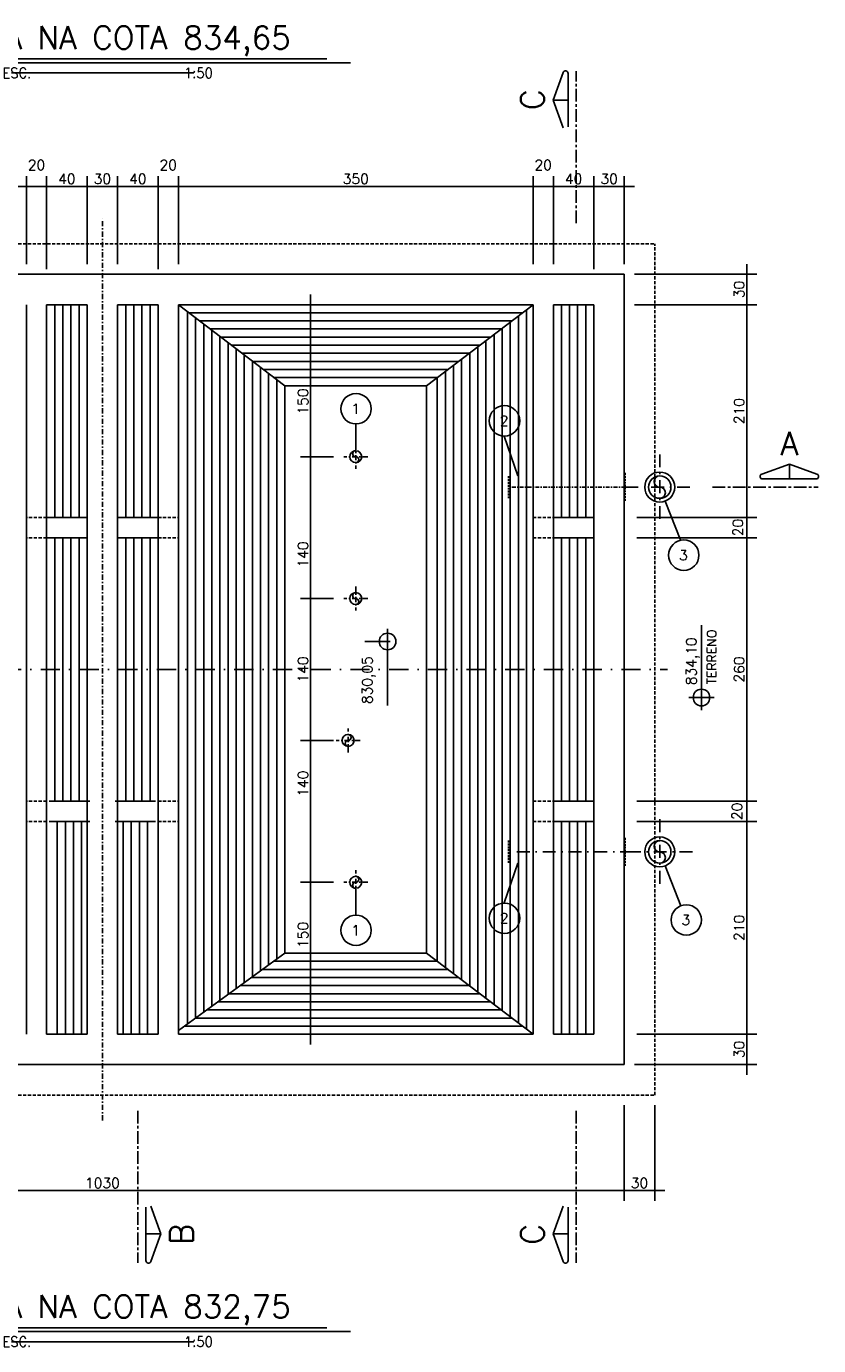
# Model space of a CAD drawing. Extents: x 6956 to 14771, y 4333 to 7111.
# Tile 2 of 8: x 7806 to 8587, y 4333 to 5635. Entities that reach past the tile are written whole.
import ezdxf
from ezdxf.enums import TextEntityAlignment as Align

# ---------------------------------------------------------------- set-up
doc = ezdxf.new("R2010")
doc.units = 0
doc.header["$LTSCALE"] = 0.1
doc.header["$MEASUREMENT"] = 0
for name, pattern in [('CENTERX2', [4, 2.5, -0.5, 0.5, -0.5]), ('DASHDOT', [25.4, 12.7, -6.35, 0, -6.35]), ('HIDDEN', [9.525, 6.35, -3.175])]:
    doc.linetypes.add(name, pattern=pattern)
doc.layers.get('0').update_dxf_attribs({"linetype": 'CONTINUOUS'})
doc.layers.get('DEFPOINTS').update_dxf_attribs({"color": 200, "linetype": 'CONTINUOUS'})
for name, color, linetype in [('BAR-EIXOS', 7, 'DASHDOT'), ('BAR-PECAS', 2, 'CONTINUOUS'), ('DIM', 7, 'CONTINUOUS'), ('EIXO', 7, 'DASHDOT'), ('ELEVAÇÃO', 2, 'CONTINUOUS'), ('ENCHIMENTO', 7, 'CONTINUOUS'), ('ESTRUTURA', 5, 'CONTINUOUS'), ('LIMHATRA', 2, 'HIDDEN'), ('LMEDIA', 4, 'CONTINUOUS'), ('RELAÇÀO', 2, 'CONTINUOUS'), ('TEXTO', 2, 'CONTINUOUS')]:
    doc.layers.add(name, color=color, linetype=linetype)
doc.styles.add('ROMAND', font='ROMANS.SHX', dxfattribs={"oblique": 15, "height": 800})
doc.styles.add('ROMANS', font='ROMANS.shx')
doc.dimstyles.new('DIM50', dxfattribs={"dimscale": 0, "dimtxt": 10, "dimasz": 20, "dimexe": 10, "dimexo": 10, "dimgap": 2.5, "dimtad": 1, "dimdec": 0, "dimtxsty": 'ROMANS', "dimblk": 'ARCHTICK', "dimblk1": 'DOTSMALL', "dimblk2": 'DOTSMALL', "dimsah": 1, "dimcen": 2.5, "dimdle": 10, "dimclrd": 7, "dimclre": 7, "dimclrt": 2, "dimazin": 3, "dimtfac": 1, "dimtdec": 0, "dimtmove": 0, "dimatfit": 3})

# ---------------------------------------------------------------- blocks, each defined once
blk = doc.blocks.new('*D55')
at = {"color": 7, "linetype": 'BYBLOCK'}
for p, q in [((11560.8, 8899.6), (11560.8, 8729.6)), ((11595.3, 8889.6), (11550.8, 8889.6)), ((11583.5, 8739.6), (11550.8, 8739.6))]:
    blk.add_line(p, q, dxfattribs=at)
at = {"layer": 'DEFPOINTS', "color": 0, "linetype": 'BYBLOCK'}
for p in [(11605.3, 8889.6), (11560.8, 8739.6), (11593.5, 8739.6)]:
    blk.add_point(p, dxfattribs=at)
at = {"color": 2, "linetype": 'BYBLOCK', "insert": (11553.3, 8794), "char_height": 10, "attachment_point": 5, "rotation": 90, "style": 'ROMANS'}
blk.add_mtext('150', dxfattribs=at)
blk = doc.blocks.new('_ARCHTICK')
blk = doc.blocks.new('_DOTSMALL')
blk = doc.blocks.new('*D56')
at = {"color": 7, "linetype": 'BYBLOCK'}
for p, q in [((11560.8, 8749.6), (11560.8, 8589.6)), ((11583.5, 8599.6), (11550.8, 8599.6))]:
    blk.add_line(p, q, dxfattribs=at)
at = {"layer": 'DEFPOINTS', "color": 0, "linetype": 'BYBLOCK'}
for p in [(11593.5, 8739.6), (11560.8, 8599.6), (11593.5, 8599.6)]:
    blk.add_point(p, dxfattribs=at)
at = {"color": 2, "linetype": 'BYBLOCK', "insert": (11553.3, 8643.1), "char_height": 10, "attachment_point": 5, "rotation": 90, "style": 'ROMANS'}
blk.add_mtext('140', dxfattribs=at)
blk = doc.blocks.new('*D57')
at = {"color": 7, "linetype": 'BYBLOCK'}
for p, q in [((11560.8, 8609.6), (11560.8, 8449.6)), ((11583.5, 8459.6), (11550.8, 8459.6))]:
    blk.add_line(p, q, dxfattribs=at)
at = {"layer": 'DEFPOINTS', "color": 0, "linetype": 'BYBLOCK'}
for p in [(11593.5, 8599.6), (11560.8, 8459.6), (11593.5, 8459.6)]:
    blk.add_point(p, dxfattribs=at)
at = {"color": 2, "linetype": 'BYBLOCK', "insert": (11553.3, 8529.6), "char_height": 10, "attachment_point": 5, "rotation": 90, "style": 'ROMANS'}
blk.add_mtext('140', dxfattribs=at)
blk = doc.blocks.new('*D58')
at = {"color": 7, "linetype": 'BYBLOCK'}
for p, q in [((11560.8, 8469.6), (11560.8, 8309.6)), ((11583.5, 8319.6), (11550.8, 8319.6))]:
    blk.add_line(p, q, dxfattribs=at)
at = {"layer": 'DEFPOINTS', "color": 0, "linetype": 'BYBLOCK'}
for p in [(11593.5, 8459.6), (11560.8, 8319.6), (11593.5, 8319.6)]:
    blk.add_point(p, dxfattribs=at)
at = {"color": 2, "linetype": 'BYBLOCK', "insert": (11553.3, 8416.9), "char_height": 10, "attachment_point": 5, "rotation": 90, "style": 'ROMANS'}
blk.add_mtext('140', dxfattribs=at)
blk = doc.blocks.new('*D59')
at = {"color": 7, "linetype": 'BYBLOCK'}
for p, q in [((11560.8, 8329.6), (11560.8, 8159.6)), ((11595.3, 8169.6), (11550.8, 8169.6))]:
    blk.add_line(p, q, dxfattribs=at)
at = {"layer": 'DEFPOINTS', "color": 0, "linetype": 'BYBLOCK'}
for p in [(11593.5, 8319.6), (11560.8, 8169.6), (11605.3, 8169.6)]:
    blk.add_point(p, dxfattribs=at)
at = {"color": 2, "linetype": 'BYBLOCK', "insert": (11553.3, 8267.6), "char_height": 10, "attachment_point": 5, "rotation": 90, "style": 'ROMANS'}
blk.add_mtext('150', dxfattribs=at)
blk = doc.blocks.new('*D60')
at = {"color": 7, "linetype": 'BYBLOCK'}
for p, q in [((8516.3, 4600.6), (8516.3, 4650.6)), ((8408, 4640.6), (8526.3, 4640.6)), ((8405.5, 4610.6), (8526.3, 4610.6))]:
    blk.add_line(p, q, dxfattribs=at)
at = {"layer": 'DEFPOINTS', "color": 0, "linetype": 'BYBLOCK'}
for p in [(8398, 4640.6), (8516.3, 4640.6), (8395.5, 4610.6)]:
    blk.add_point(p, dxfattribs=at)
at = {"color": 2, "linetype": 'BYBLOCK', "insert": (8508.8, 4625.6), "char_height": 10, "attachment_point": 5, "rotation": 90, "style": 'ROMANS'}
blk.add_mtext('30', dxfattribs=at)
blk = doc.blocks.new('*D61')
at = {"color": 7, "linetype": 'BYBLOCK'}
for p, q in [((8516.3, 4630.6), (8516.3, 4860.6)), ((8408, 4850.6), (8526.3, 4850.6))]:
    blk.add_line(p, q, dxfattribs=at)
at = {"layer": 'DEFPOINTS', "color": 0, "linetype": 'BYBLOCK'}
for p in [(8398, 4850.6), (8516.3, 4850.6), (8363, 4640.6)]:
    blk.add_point(p, dxfattribs=at)
at = {"color": 2, "linetype": 'BYBLOCK', "insert": (8508.8, 4745.6), "char_height": 10, "attachment_point": 5, "rotation": 90, "style": 'ROMANS'}
blk.add_mtext('210', dxfattribs=at)
blk = doc.blocks.new('*D62')
at = {"color": 7, "linetype": 'BYBLOCK'}
for p, q in [((8408, 4870.6), (8526.3, 4870.6)), ((8516.3, 4840.6), (8516.3, 4880.6))]:
    blk.add_line(p, q, dxfattribs=at)
at = {"layer": 'DEFPOINTS', "color": 0, "linetype": 'BYBLOCK'}
for p in [(8398, 4870.6), (8516.3, 4870.6), (8398, 4850.6)]:
    blk.add_point(p, dxfattribs=at)
at = {"color": 2, "linetype": 'BYBLOCK', "insert": (8506.7, 4860.6), "char_height": 10, "attachment_point": 5, "rotation": 90, "style": 'ROMANS'}
blk.add_mtext('20', dxfattribs=at)
blk = doc.blocks.new('*D63')
at = {"color": 7, "linetype": 'BYBLOCK'}
for p, q in [((8408, 5130.6), (8526.3, 5130.6)), ((8516.3, 4860.6), (8516.3, 5140.6))]:
    blk.add_line(p, q, dxfattribs=at)
at = {"layer": 'DEFPOINTS', "color": 0, "linetype": 'BYBLOCK'}
for p in [(8398, 5130.6), (8516.3, 5130.6), (8363, 4870.6)]:
    blk.add_point(p, dxfattribs=at)
at = {"color": 2, "linetype": 'BYBLOCK', "insert": (8508.8, 5000.6), "char_height": 10, "attachment_point": 5, "rotation": 90, "style": 'ROMANS'}
blk.add_mtext('260', dxfattribs=at)
blk = doc.blocks.new('*D64')
at = {"color": 7, "linetype": 'BYBLOCK'}
for p, q in [((8516.3, 5120.6), (8516.3, 5160.6)), ((8408, 5150.6), (8526.3, 5150.6))]:
    blk.add_line(p, q, dxfattribs=at)
at = {"layer": 'DEFPOINTS', "color": 0, "linetype": 'BYBLOCK'}
for p in [(8398, 5150.6), (8516.3, 5150.6), (8388, 5130.6)]:
    blk.add_point(p, dxfattribs=at)
at = {"color": 2, "linetype": 'BYBLOCK', "insert": (8507.6, 5140.6), "char_height": 10, "attachment_point": 5, "rotation": 90, "style": 'ROMANS'}
blk.add_mtext('20', dxfattribs=at)
blk = doc.blocks.new('*D65')
at = {"color": 7, "linetype": 'BYBLOCK'}
for p, q in [((8516.3, 5140.6), (8516.3, 5370.6)), ((8405.5, 5360.6), (8526.3, 5360.6))]:
    blk.add_line(p, q, dxfattribs=at)
at = {"layer": 'DEFPOINTS', "color": 0, "linetype": 'BYBLOCK'}
for p in [(8395.5, 5360.6), (8516.3, 5360.6), (8363, 5150.6)]:
    blk.add_point(p, dxfattribs=at)
at = {"color": 2, "linetype": 'BYBLOCK', "insert": (8508.8, 5255.6), "char_height": 10, "attachment_point": 5, "rotation": 90, "style": 'ROMANS'}
blk.add_mtext('210', dxfattribs=at)
blk = doc.blocks.new('*D66')
at = {"color": 7, "linetype": 'BYBLOCK'}
for p, q in [((8405.5, 5390.6), (8526.3, 5390.6)), ((8516.3, 5350.6), (8516.3, 5400.6))]:
    blk.add_line(p, q, dxfattribs=at)
at = {"layer": 'DEFPOINTS', "color": 0, "linetype": 'BYBLOCK'}
for p in [(8395.5, 5390.6), (8516.3, 5390.6), (8363, 5360.6)]:
    blk.add_point(p, dxfattribs=at)
at = {"color": 2, "linetype": 'BYBLOCK', "insert": (8508.8, 5375.6), "char_height": 10, "attachment_point": 5, "rotation": 90, "style": 'ROMANS'}
blk.add_mtext('30', dxfattribs=at)
blk = doc.blocks.new('*D67')
at = {"color": 7, "linetype": 'BYBLOCK'}
for p, q in [((7895.5, 5400.6), (7895.5, 5487.3)), ((7855.5, 5477.3), (7905.5, 5477.3))]:
    blk.add_line(p, q, dxfattribs=at)
at = {"layer": 'DEFPOINTS', "color": 0, "linetype": 'BYBLOCK'}
for p in [(7895.5, 5477.3), (7865.5, 5390.6), (7895.5, 5390.6)]:
    blk.add_point(p, dxfattribs=at)
at = {"color": 2, "linetype": 'BYBLOCK', "insert": (7880.5, 5484.8), "char_height": 10, "attachment_point": 5, "style": 'ROMANS'}
blk.add_mtext('30', dxfattribs=at)
blk = doc.blocks.new('*D68')
at = {"color": 7, "linetype": 'BYBLOCK'}
for p, q in [((16150.5, 5395.6), (16150.5, 5487.3)), ((16100.5, 5477.3), (16160.5, 5477.3))]:
    blk.add_line(p, q, dxfattribs=at)
at = {"layer": 'DEFPOINTS', "color": 0, "linetype": 'BYBLOCK'}
for p in [(16150.5, 5477.3), (16110.5, 5385.6), (16150.5, 5385.6)]:
    blk.add_point(p, dxfattribs=at)
at = {"color": 2, "linetype": 'BYBLOCK', "insert": (16130.5, 5484.8), "char_height": 10, "attachment_point": 5, "style": 'ROMANS'}
blk.add_mtext('40', dxfattribs=at)
blk = doc.blocks.new('*D69')
at = {"color": 7, "linetype": 'BYBLOCK'}
for p, q in [((7955.5, 5400.6), (7955.5, 5487.3)), ((7925.5, 5477.3), (7955.5, 5477.3))]:
    blk.add_line(p, q, dxfattribs=at)
at = {"layer": 'DEFPOINTS', "color": 0, "linetype": 'BYBLOCK'}
for p in [(7955.5, 5477.3), (7935.5, 5390.6), (7955.5, 5390.6)]:
    blk.add_point(p, dxfattribs=at)
at = {"color": 2, "linetype": 'BYBLOCK', "insert": (7945.5, 5498.5), "char_height": 10, "attachment_point": 5, "style": 'ROMANS'}
blk.add_mtext('20', dxfattribs=at)
blk = doc.blocks.new('*D70')
at = {"color": 7, "linetype": 'BYBLOCK'}
for p, q in [((8325.5, 5400.6), (8325.5, 5487.3)), ((8295.5, 5477.3), (8325.5, 5477.3))]:
    blk.add_line(p, q, dxfattribs=at)
at = {"layer": 'DEFPOINTS', "color": 0, "linetype": 'BYBLOCK'}
for p in [(8325.5, 5477.3), (8305.5, 5390.6), (8325.5, 5390.6)]:
    blk.add_point(p, dxfattribs=at)
at = {"color": 2, "linetype": 'BYBLOCK', "insert": (8315.5, 5498.5), "char_height": 10, "attachment_point": 5, "style": 'ROMANS'}
blk.add_mtext('20', dxfattribs=at)
blk = doc.blocks.new('*D71')
at = {"color": 7, "linetype": 'BYBLOCK'}
for p, q in [((16570.5, 5395.6), (16570.5, 5487.3)), ((16520.5, 5477.3), (16580.5, 5477.3))]:
    blk.add_line(p, q, dxfattribs=at)
at = {"layer": 'DEFPOINTS', "color": 0, "linetype": 'BYBLOCK'}
for p in [(16570.5, 5477.3), (16530.5, 5385.6), (16570.5, 5385.6)]:
    blk.add_point(p, dxfattribs=at)
at = {"color": 2, "linetype": 'BYBLOCK', "insert": (16550.5, 5484.8), "char_height": 10, "attachment_point": 5, "style": 'ROMANS'}
blk.add_mtext('40', dxfattribs=at)
blk = doc.blocks.new('*D72')
at = {"color": 7, "linetype": 'BYBLOCK'}
for p, q in [((8395.5, 5400.6), (8395.5, 5487.3)), ((8355.5, 5477.3), (8405.5, 5477.3))]:
    blk.add_line(p, q, dxfattribs=at)
at = {"layer": 'DEFPOINTS', "color": 0, "linetype": 'BYBLOCK'}
for p in [(8395.5, 5477.3), (8395.5, 5390.6), (8365.5, 5385.6)]:
    blk.add_point(p, dxfattribs=at)
at = {"color": 2, "linetype": 'BYBLOCK', "insert": (8380.5, 5484.8), "char_height": 10, "attachment_point": 5, "style": 'ROMANS'}
blk.add_mtext('30', dxfattribs=at)
blk = doc.blocks.new('*D77')
at = {"color": 7, "linetype": 'BYBLOCK'}
for p, q in [((8425.5, 4570.6), (8425.5, 4476.3)), ((8385.5, 4486.3), (8435.5, 4486.3))]:
    blk.add_line(p, q, dxfattribs=at)
at = {"layer": 'DEFPOINTS', "color": 0, "linetype": 'BYBLOCK'}
for p in [(8395.5, 4610.6), (8425.5, 4580.6), (8425.5, 4486.3)]:
    blk.add_point(p, dxfattribs=at)
at = {"color": 2, "linetype": 'BYBLOCK', "insert": (8410.5, 4493.8), "char_height": 10, "attachment_point": 5, "style": 'ROMANS'}
blk.add_mtext('30', dxfattribs=at)
blk = doc.blocks.new('*D118')
at = {"color": 7, "linetype": 'BYBLOCK'}
for p, q in [((7955.5, 5400.6), (7955.5, 5487.3)), ((8305.5, 5400.6), (8305.5, 5487.3)), ((8315.5, 5477.3), (7945.5, 5477.3))]:
    blk.add_line(p, q, dxfattribs=at)
at = {"layer": 'DEFPOINTS', "color": 0, "linetype": 'BYBLOCK'}
for p in [(7955.5, 5477.3), (7955.5, 5390.6), (8305.5, 5390.6)]:
    blk.add_point(p, dxfattribs=at)
at = {"color": 2, "linetype": 'BYBLOCK', "insert": (8130.5, 5484.8), "char_height": 10, "attachment_point": 5, "style": 'ROMANS'}
blk.add_mtext('350', dxfattribs=at)
blk = doc.blocks.new('*D124')
at = {"color": 7, "linetype": 'BYBLOCK'}
for p, q in [((7865.5, 5400.6), (7865.5, 5487.3)), ((7905.5, 5477.3), (7855.5, 5477.3))]:
    blk.add_line(p, q, dxfattribs=at)
at = {"layer": 'DEFPOINTS', "color": 0, "linetype": 'BYBLOCK'}
for p in [(7865.5, 5477.3), (7865.5, 5390.6), (7895.5, 5390.6)]:
    blk.add_point(p, dxfattribs=at)
at = {"color": 2, "linetype": 'BYBLOCK', "insert": (7880.5, 5484.8), "char_height": 10, "attachment_point": 5, "style": 'ROMANS'}
blk.add_mtext('30', dxfattribs=at)
blk = doc.blocks.new('*D125')
at = {"color": 7, "linetype": 'BYBLOCK'}
for p, q in [((7825.5, 5395.6), (7825.5, 5487.3)), ((7875.5, 5477.3), (7815.5, 5477.3))]:
    blk.add_line(p, q, dxfattribs=at)
at = {"layer": 'DEFPOINTS', "color": 0, "linetype": 'BYBLOCK'}
for p in [(7825.5, 5477.3), (7825.5, 5385.6), (7865.5, 5385.6)]:
    blk.add_point(p, dxfattribs=at)
at = {"color": 2, "linetype": 'BYBLOCK', "insert": (7845.5, 5484.8), "char_height": 10, "attachment_point": 5, "style": 'ROMANS'}
blk.add_mtext('40', dxfattribs=at)
blk = doc.blocks.new('*D126')
at = {"color": 7, "linetype": 'BYBLOCK'}
for p, q in [((7805.5, 5400.6), (7805.5, 5487.3)), ((7835.5, 5477.3), (7805.5, 5477.3))]:
    blk.add_line(p, q, dxfattribs=at)
at = {"layer": 'DEFPOINTS', "color": 0, "linetype": 'BYBLOCK'}
for p in [(7805.5, 5477.3), (7805.5, 5390.6), (7825.5, 5390.6)]:
    blk.add_point(p, dxfattribs=at)
at = {"color": 2, "linetype": 'BYBLOCK', "insert": (7815.5, 5498.5), "char_height": 10, "attachment_point": 5, "style": 'ROMANS'}
blk.add_mtext('20', dxfattribs=at)
blk = doc.blocks.new('*D130')
at = {"color": 7, "linetype": 'BYBLOCK'}
for p, q in [((7455.5, 5400.6), (7455.5, 5487.3)), ((7805.5, 5400.6), (7805.5, 5487.3)), ((7445.5, 5477.3), (7815.5, 5477.3))]:
    blk.add_line(p, q, dxfattribs=at)
at = {"layer": 'DEFPOINTS', "color": 0, "linetype": 'BYBLOCK'}
for p in [(7805.5, 5477.3), (7455.5, 5390.6), (7805.5, 5390.6)]:
    blk.add_point(p, dxfattribs=at)
at = {"color": 2, "linetype": 'BYBLOCK', "insert": (7630.5, 5484.8), "char_height": 10, "attachment_point": 5, "style": 'ROMANS'}
blk.add_mtext('350', dxfattribs=at)
blk = doc.blocks.new('*D131')
at = {"color": 7, "linetype": 'BYBLOCK'}
for p, q in [((8395.5, 4570.6), (8395.5, 4476.3)), ((7355.5, 4486.3), (8405.5, 4486.3))]:
    blk.add_line(p, q, dxfattribs=at)
at = {"layer": 'DEFPOINTS', "color": 0, "linetype": 'BYBLOCK'}
for p in [(7365.5, 4580.6), (8395.5, 4580.6), (8395.5, 4486.3)]:
    blk.add_point(p, dxfattribs=at)
at = {"color": 2, "linetype": 'BYBLOCK', "insert": (7880.5, 4493.8), "char_height": 10, "attachment_point": 5, "style": 'ROMANS'}
blk.add_mtext('1030', dxfattribs=at)

msp = doc.modelspace()

# ---------------------------------------------------------------- linework, layer by layer
at = {"layer": 'BAR-EIXOS', "ltscale": 4}
for p, q in [((8130.5, 5222.4), (8130.5, 5198.7)), ((8142.3, 5210.6), (8118.7, 5210.6)), ((8130.5, 5082.4), (8130.5, 5058.7)), ((8142.3, 5070.6), (8118.7, 5070.6)), ((8123, 4918.7), (8123, 4942.4)), ((8134.8, 4930.6), (8111.2, 4930.6)), ((8130.5, 4778.7), (8130.5, 4802.4)), ((8142.3, 4790.6), (8118.7, 4790.6))]:
    msp.add_line(p, q, dxfattribs=at)
at = {"layer": 'BAR-EIXOS', "ltscale": 10}
for p, q in [((8430.5, 5212.9), (8430.5, 5148.3)), ((8460.3, 5180.6), (8395.7, 5180.6)), ((8430.5, 4852.9), (8430.5, 4788.3)), ((8404.2, 4820.6), (8281.2, 4820.6)), ((8462.8, 4820.6), (8398.2, 4820.6))]:
    msp.add_line(p, q, dxfattribs=at)
at = {"layer": 'BAR-EIXOS', "ltscale": 3}
msp.add_line((8404.2, 5180.6), (8281.2, 5180.6), dxfattribs=at)
at = {"layer": 'BAR-PECAS', "linetype": 'HIDDEN', "ltscale": 3}
for p, q in [((8395.4, 5195.4), (8395.4, 5165.8)), ((8281.2, 5169.5), (8281.2, 5191.7)), ((8396.3, 5194.5), (8396.3, 5166.7)), ((8281.2, 4831.7), (8281.2, 4809.5)), ((8395.4, 4805.8), (8395.4, 4835.4)), ((8396.3, 4806.7), (8396.3, 4834.5))]:
    msp.add_line(p, q, dxfattribs=at)
at = {"layer": 'BAR-PECAS'}
for centre, radius in [((8130.5, 5210.6), 5.9), ((8430.5, 5180.6), 14.8), ((8430.5, 5180.6), 11.1), ((8130.5, 5070.6), 5.9), ((8123, 4930.6), 5.9), ((8430.5, 4820.6), 14.8), ((8430.5, 4820.6), 11.1), ((8130.5, 4790.6), 5.9)]:
    msp.add_circle(centre, radius, dxfattribs=at)
for centre, radius, start, end in [((8130.5, 5213.5), 2.95, 90, 270), ((8130.5, 5207.6), 2.95, 270, 90), ((8430.5, 5186.1), 5.55, 90, 270), ((8430.5, 5175), 5.55, 270, 90), ((8130.5, 5073.5), 2.95, 90, 270), ((8130.5, 5067.6), 2.95, 270, 90), ((8123, 4933.5), 2.95, 270, 90), ((8123, 4927.6), 2.95, 90, 270), ((8430.5, 4826.1), 5.55, 90, 270), ((8430.5, 4815), 5.55, 270, 90), ((8130.5, 4793.5), 2.95, 270, 90), ((8130.5, 4787.6), 2.95, 90, 270)]:
    msp.add_arc(centre, radius, start, end, dxfattribs=at)
at = {"layer": 'EIXO', "color": 5, "linetype": 'CENTERX2', "ltscale": 50}
for p, q in [((8348, 5441), (8348, 5591)), ((8482.7, 5180.6), (8586.9, 5180.6)), ((7915.5, 4565.1), (7915.5, 4415.1)), ((8348, 4565.1), (8348, 4415.1))]:
    msp.add_line(p, q, dxfattribs=at)
at = {"layer": 'EIXO', "ltscale": 4}
msp.add_line((7880.5, 4555.6), (7880.5, 5445.6), dxfattribs=at)
msp.add_line((7880.5, 4555.6), (7880.5, 5445.6), dxfattribs=at)
at = {"layer": 'EIXO', "ltscale": 15}
msp.add_line((7323, 5000.6), (8438, 5000.6), dxfattribs=at)
at = {"layer": 'ELEVAÇÃO', "color": 3, "linetype": 'CONTINUOUS'}
for p, q in [((8161.9, 5040.7), (8161.9, 4965.1)), ((8471.7, 4960.4), (8471.7, 5044.4)), ((8164.4, 5028.2), (8139.4, 5028.2)), ((8484.2, 4972.9), (8459.2, 4972.9))]:
    msp.add_line(p, q, dxfattribs=at)
for centre in [(8161.9, 5028.2), (8471.7, 4972.9)]:
    msp.add_circle(centre, 8.2, dxfattribs=at)
at = {"layer": 'ENCHIMENTO'}
for p, q in [((7833.5, 5360.6), (7833.5, 5150.6)), ((7841.5, 5360.6), (7841.5, 5150.6)), ((7849.5, 5360.6), (7849.5, 5150.6)), ((7857.5, 5360.6), (7857.5, 5150.6)), ((7903.5, 5360.6), (7903.5, 5150.6)), ((7911.5, 5360.6), (7911.5, 5150.6)), ((7919.5, 5360.6), (7919.5, 5150.6)), ((7927.5, 5360.6), (7927.5, 5150.6)), ((7964.5, 5353.7), (7964.5, 4650.8)), ((7966, 5352.6), (8295, 5352.6)), ((8299, 5355.6), (8299, 4645.5)), ((8333.5, 5360.6), (8333.5, 5150.6)), ((8341.5, 5360.6), (8341.5, 5150.6)), ((8349.5, 5360.6), (8349.5, 5150.6)), ((8357.5, 5360.6), (8357.5, 5150.6)), ((7972.5, 5347.6), (7972.5, 4656.6)), ((7976.5, 5344.6), (8284.5, 5344.6)), ((7980.5, 5341.5), (7980.5, 4662.4)), ((8283, 5343.4), (8283, 4657.7)), ((8291, 5349.5), (8291, 4651.6)), ((7987, 5336.6), (8274, 5336.6)), ((7988.5, 5335.4), (7988.5, 4668.2)), ((7996.5, 5329.3), (7996.5, 4674)), ((7997.5, 5328.6), (8263.5, 5328.6)), ((8259, 5325.2), (8259, 4676)), ((8267, 5331.2), (8267, 4669.9)), ((8275, 5337.3), (8275, 4663.8)), ((8004.5, 5323.2), (8004.5, 4679.9)), ((8008, 5320.6), (8253, 5320.6)), ((8012.5, 5317.2), (8012.5, 4685.7)), ((8018.5, 5312.6), (8242.5, 5312.6)), ((8243, 5313), (8243, 4688.2)), ((8251, 5319.1), (8251, 4682.1)), ((8020.5, 5311.1), (8020.5, 4691.5)), ((8028.5, 5305), (8028.5, 4697.3)), ((8029, 5304.6), (8232, 5304.6)), ((8036.5, 5298.9), (8036.5, 4703.1)), ((8227, 5300.8), (8227, 4700.4)), ((8235, 5306.9), (8235, 4694.3)), ((8039.5, 5296.6), (8221.5, 5296.6)), ((8044.5, 5292.2), (8044.5, 4708.9)), ((8050, 5288.6), (8211, 5288.6)), ((8052.5, 5286.4), (8052.5, 4714.8)), ((8211, 5288.6), (8211, 4712.6)), ((8219, 5294.7), (8219, 4706.5)), ((7833.5, 5130.6), (7833.5, 4870.6)), ((7841.5, 5130.6), (7841.5, 4870.6)), ((7849.5, 5130.6), (7849.5, 4870.6)), ((7857.5, 5130.6), (7857.5, 4870.6)), ((7903.5, 5130.6), (7903.5, 4870.6)), ((7911.5, 5130.6), (7911.5, 4870.6)), ((7919.5, 5130.6), (7919.5, 4870.6)), ((7927.5, 5130.6), (7927.5, 4870.6)), ((8333.5, 5130.6), (8333.5, 4870.6)), ((8341.5, 5130.6), (8341.5, 4870.6)), ((8349.5, 5130.6), (8349.5, 4870.6)), ((8357.5, 5130.6), (8357.5, 4870.6)), ((7836, 4850.6), (7836, 4640.6)), ((7844, 4850.6), (7844, 4640.6)), ((7852, 4850.6), (7852, 4640.6)), ((7860, 4850.6), (7860, 4640.6)), ((7901, 4850.6), (7901, 4640.6)), ((7909, 4850.6), (7909, 4640.6)), ((7917, 4850.6), (7917, 4640.6)), ((7925, 4850.6), (7925, 4640.6)), ((8333.5, 4850.6), (8333.5, 4640.6)), ((8341.5, 4850.6), (8341.5, 4640.6)), ((8349.5, 4850.6), (8349.5, 4640.6)), ((8357.5, 4850.6), (8357.5, 4640.6)), ((8038.5, 4704.6), (8221.5, 4704.6)), ((8049.5, 4712.6), (8211, 4712.6)), ((8016.5, 4688.6), (8242.5, 4688.6)), ((8027.5, 4696.6), (8232, 4696.6)), ((8005.5, 4680.6), (8253, 4680.6)), ((7983.5, 4664.6), (8274, 4664.6)), ((7994.5, 4672.6), (8263.5, 4672.6)), ((7961.5, 4648.6), (8295, 4648.6)), ((7972.5, 4656.6), (8284.5, 4656.6))]:
    msp.add_line(p, q, dxfattribs=at)
at = {"layer": 'ENCHIMENTO', "color": 3}
for p, q in [((8060.5, 5280.6), (7955.5, 5360.6)), ((8200.5, 5280.6), (8305.5, 5360.6)), ((8060.5, 5280.6), (8200.5, 5280.6)), ((8060.5, 5280.6), (8060.5, 4720.6)), ((8200.5, 5280.6), (8200.5, 4720.6)), ((8060.5, 4720.6), (7955.5, 4644.2)), ((8060.5, 4720.6), (8200.5, 4720.6)), ((8060.5, 4720.6), (8200.5, 4720.6)), ((8200.5, 4720.6), (8305.5, 4640.6))]:
    msp.add_line(p, q, dxfattribs=at)
at = {"layer": 'ESTRUTURA'}
for p, q in [((7365.5, 5390.6), (8395.5, 5390.6)), ((8395.5, 4610.6), (8395.5, 5390.6)), ((7805.5, 4640.6), (7805.5, 5360.6)), ((7865.5, 5360.6), (7825.5, 5360.6)), ((7825.5, 4640.6), (7825.5, 5360.6)), ((7865.5, 4640.6), (7865.5, 5360.6)), ((7895.5, 5360.6), (7935.5, 5360.6)), ((7895.5, 4640.6), (7895.5, 5360.6)), ((7935.5, 4640.6), (7935.5, 5360.6)), ((7955.5, 4640.6), (7955.5, 5360.6)), ((7955.5, 5360.6), (8305.5, 5360.6)), ((8305.5, 4640.6), (8305.5, 5360.6)), ((8325.5, 4640.6), (8325.5, 5360.6)), ((8325.5, 5360.6), (8365.5, 5360.6)), ((8365.5, 4640.6), (8365.5, 5360.6)), ((7365.5, 4610.6), (8395.5, 4610.6))]:
    msp.add_line(p, q, dxfattribs=at)
at = {"layer": 'ESTRUTURA', "ltscale": 10}
for p, q in [((7865.5, 4640.6), (7825.5, 4640.6)), ((7895.5, 4640.6), (7935.5, 4640.6)), ((7955.5, 4640.6), (8305.5, 4640.6)), ((8325.5, 4640.6), (8365.5, 4640.6))]:
    msp.add_line(p, q, dxfattribs=at)
at = {"layer": 'LIMHATRA', "ltscale": 5}
for p, q in [((7335.5, 5420.6), (8425.5, 5420.6)), ((8425.5, 4580.6), (8425.5, 5420.6)), ((7825.5, 5150.6), (7805.5, 5150.6)), ((7935.5, 5150.6), (7955.5, 5150.6)), ((8305.5, 5150.6), (8325.5, 5150.6)), ((7825.5, 5130.6), (7805.5, 5130.6)), ((7935.5, 5130.6), (7955.5, 5130.6)), ((8305.5, 5130.6), (8325.5, 5130.6)), ((7825.5, 4870.6), (7805.5, 4870.6)), ((7935.5, 4870.6), (7955.5, 4870.6)), ((8305.5, 4870.6), (8325.5, 4870.6)), ((7825.5, 4850.6), (7805.5, 4850.6)), ((7935.5, 4850.6), (7955.5, 4850.6)), ((8305.5, 4850.6), (8325.5, 4850.6)), ((7335.5, 4580.6), (8425.5, 4580.6))]:
    msp.add_line(p, q, dxfattribs=at)
at = {"layer": 'LMEDIA'}
for p, q in [((7865.5, 5150.6), (7825.5, 5150.6)), ((7895.5, 5150.6), (7935.5, 5150.6)), ((8325.5, 5150.6), (8365.5, 5150.6)), ((7865.5, 5130.6), (7825.5, 5130.6)), ((7895.5, 5130.6), (7935.5, 5130.6)), ((8325.5, 5130.6), (8365.5, 5130.6)), ((7868, 4870.6), (7828, 4870.6)), ((7893, 4870.6), (7933, 4870.6)), ((8325.5, 4870.6), (8365.5, 4870.6)), ((7868, 4850.6), (7828, 4850.6)), ((7893, 4850.6), (7933, 4850.6)), ((8325.5, 4850.6), (8365.5, 4850.6))]:
    msp.add_line(p, q, dxfattribs=at)
at = {"layer": 'RELAÇÀO', "color": 2}
for p, q in [((8325.4, 5562.5), (8335.1, 5589.7)), ((8340, 5536.1), (8340, 5588.9)), ((8335.2, 5535.2), (8325.4, 5562.5)), ((8340, 5562.5), (8325.4, 5562.5)), ((8531.1, 5193.4), (8558.4, 5203.2)), ((8558.4, 5188.6), (8558.4, 5203.2)), ((8558.4, 5203.2), (8585.6, 5193.5)), ((8532, 5188.6), (8584.8, 5188.6)), ((7923.5, 4470), (7923.5, 4417.2)), ((7928.4, 4470.9), (7938.1, 4443.7)), ((8335.2, 4470.9), (8325.4, 4443.7)), ((8340, 4470), (8340, 4417.2)), ((7923.5, 4443.6), (7938.1, 4443.7)), ((7938.1, 4443.7), (7928.4, 4416.4)), ((8340, 4443.6), (8325.4, 4443.7)), ((8325.4, 4443.7), (8335.1, 4416.4))]:
    msp.add_line(p, q, dxfattribs=at)
at = {"layer": 'RELAÇÀO', "color": 3}
for p, q in [((8130.5, 5222.4), (8130.5, 5242.9)), ((8290.6, 5191.7), (8277, 5231)), ((8435.9, 5166.8), (8451.2, 5127.4)), ((8290.6, 4809.5), (8277, 4770.2)), ((8435.9, 4806.8), (8451.2, 4767.4)), ((8130.5, 4778.7), (8130.5, 4758.3))]:
    msp.add_line(p, q, dxfattribs=at)
for centre in [(8130.8, 5257.9), (8277.3, 5246), (8454.2, 5113.4), (8277.3, 4755.1), (8456.7, 4753.4), (8130.8, 4743.2)]:
    msp.add_circle(centre, 15, dxfattribs=at)
at = {"layer": 'RELAÇÀO', "color": 2}
for centre, start, end in [((8337.5, 5588.9), 359.9535, 160.2261), ((8532, 5191.1), 109.7739, 270.0465), ((8584.8, 5191.1), 269.9535, 70.2261), ((7926, 4417.2), 179.9535, 340.2261), ((8337.5, 4417.2), 199.7739, 0.0465)]:
    msp.add_arc(centre, 2.5, start, end, dxfattribs=at)
at = {"layer": 'TEXTO', "color": 7, "ltscale": 0.3}
for p, q in [((7634.1, 5599.2), (8125.2, 5599.2)), ((7634.1, 4347.1), (8125.2, 4347.1))]:
    msp.add_line(p, q, dxfattribs=at)
at = {"layer": 'TEXTO', "color": 6, "ltscale": 0.3}
for p, q in [((7653.5, 5603.2), (8102.1, 5603.2)), ((7653.5, 4351), (8102.1, 4351))]:
    msp.add_line(p, q, dxfattribs=at)
at = {"layer": 'TEXTO', "ltscale": 0.3}
for p, q in [((7970.7, 5589.3), (7790.8, 5589.3)), ((7970.7, 4337.2), (7790.8, 4337.2))]:
    msp.add_line(p, q, dxfattribs=at)

# ---------------------------------------------------------------- texts
at = {"layer": 'RELAÇÀO', "style": 'ROMANS'}
for s, rotation, p in [('1', 0, (8130.4, 5257.9)), ('2', 0, (8276.9, 5246)), ('3', 360, (8453.8, 5113.4)), ('2', 360, (8276.9, 4755.1)), ('3', 360, (8456.3, 4753.4)), ('1', 360, (8130.4, 4743.2))]:
    msp.add_text(s, height=10, rotation=rotation, dxfattribs=at).set_placement(p, align=Align.MIDDLE)
at = {"layer": 'TEXTO', "color": 5, "ltscale": 0.3, "style": 'ROMAND'}
for s, p in [('PLANTA NA COTA 834,65', (7879.8, 5620.7)), ('PLANTA NA COTA 832,75', (7879.8, 4368.5))]:
    msp.add_text(s, height=22.5, rotation=360, dxfattribs=at).set_placement(p, align=Align.MIDDLE)
at = {"layer": 'TEXTO', "ltscale": 0.3, "style": 'ROMANS'}
for p in [(7880, 5589.3), (7880, 4337.2)]:
    msp.add_text('ESC.                     1:50', height=10, rotation=360, dxfattribs=at).set_placement(p, align=Align.MIDDLE)
at = {"layer": 'TEXTO', "color": 5, "style": 'ROMANS'}
for s, rotation, p in [('C', 90, (8304.8, 5563)), ('A', 360, (8558.7, 5223.7)), ('B', 90, (7958.7, 4443.2)), ('C', 90, (8304.8, 4443.2))]:
    msp.add_text(s, height=23, rotation=rotation, dxfattribs=at).set_placement(p, align=Align.MIDDLE)
at = {"layer": 'TEXTO', "style": 'ROMANS'}
for s, height, p in [('TERRENO', 9, (8486.3, 4986)), ('834,10', 10, (8466.7, 4985.1)), ('830,05', 10, (8146.9, 4966.5))]:
    msp.add_text(s, height=height, rotation=90, dxfattribs=at).set_placement(p)

# ---------------------------------------------------------------- dimensions: what is measured, and where the dimension line sits
at = {"layer": 'DIM'}
for base, p1, p2, override, picture, middle in [((7805.5, 5477.3), (7825.5, 5390.6), (7805.5, 5390.6), {"dimscale": 1, "dimse1": 1}, '*D126', (7815.5, 5498.5)), ((7955.5, 5477.3), (7935.5, 5390.6), (7955.5, 5390.6), {"dimscale": 1, "dimse1": 1}, '*D69', (7945.5, 5498.5)), ((8325.5, 5477.3), (8305.5, 5390.6), (8325.5, 5390.6), {"dimscale": 1, "dimse1": 1}, '*D70', (8315.5, 5498.5)), ((7805.5, 5477.3), (7455.5, 5390.6), (7805.5, 5390.6), {"dimscale": 1, "dimblk1": 'DOTSMALL', "dimblk2": 'DOTSMALL'}, '*D130', (7630.5, 5484.8)), ((7825.5, 5477.3), (7865.5, 5385.6), (7825.5, 5385.6), {"dimscale": 1, "dimse1": 1}, '*D125', (7845.5, 5484.8)), ((7895.5, 5477.3), (7865.5, 5390.6), (7895.5, 5390.6), {"dimscale": 1, "dimse1": 1}, '*D67', (7880.5, 5484.8)), ((7865.5, 5477.3), (7895.5, 5390.6), (7865.5, 5390.6), {"dimscale": 1, "dimse1": 1}, '*D124', (7880.5, 5484.8)), ((7955.5, 5477.3), (8305.5, 5390.6), (7955.5, 5390.6), {"dimscale": 1, "dimblk1": 'DOTSMALL', "dimblk2": 'DOTSMALL'}, '*D118', (8130.5, 5484.8)), ((8395.5, 5477.3), (8365.5, 5385.6), (8395.5, 5390.6), {"dimscale": 1, "dimse1": 1}, '*D72', (8380.5, 5484.8)), ((8425.5, 4486.3), (8395.5, 4610.6), (8425.5, 4580.6), {"dimscale": 1, "dimse1": 1}, '*D77', (8410.5, 4493.8)), ((8395.5, 4486.3), (7365.5, 4580.6), (8395.5, 4580.6), {"dimscale": 1, "dimse1": 1}, '*D131', (7880.5, 4493.8))]:
    dim = msp.add_linear_dim(base=base, p1=p1, p2=p2, dimstyle='DIM50', override=override, dxfattribs=at)
    dim.commit()
    dim.dimension.update_dxf_attribs({"geometry": picture, "text_midpoint": middle})
for base, p1, p2, picture, middle, set_off in [((7935.5, 5477.3), (7895.5, 5385.6), (7935.5, 5385.6), '*D68', (7915.5, 5484.8), (-8215, 0)), ((8365.5, 5477.3), (8325.5, 5385.6), (8365.5, 5385.6), '*D71', (8345.5, 5484.8), (-8205, 0))]:
    dim = msp.add_linear_dim(base=base, p1=p1, p2=p2, dimstyle='DIM50', override={"dimscale": 1, "dimse1": 1}, dxfattribs=at)
    dim.commit()
    dim.dimension.update_dxf_attribs({"geometry": picture, "text_midpoint": middle, "insert": set_off})
for base, p1, p2, override, picture, middle in [((8516.3, 5390.6), (8363, 5360.6), (8395.5, 5390.6), {"dimscale": 1, "dimse1": 1}, '*D66', (8508.8, 5375.6)), ((8516.3, 5360.6), (8363, 5150.6), (8395.5, 5360.6), {"dimscale": 1, "dimse1": 1}, '*D65', (8508.8, 5255.6)), ((8516.3, 5130.6), (8363, 4870.6), (8398, 5130.6), {"dimscale": 1, "dimse1": 1}, '*D63', (8508.8, 5000.6)), ((8516.3, 4850.6), (8363, 4640.6), (8398, 4850.6), {"dimscale": 1, "dimse1": 1}, '*D61', (8508.8, 4745.6)), ((8516.3, 4640.6), (8395.5, 4610.6), (8398, 4640.6), {"dimscale": 1}, '*D60', (8508.8, 4625.6))]:
    dim = msp.add_linear_dim(base=base, p1=p1, p2=p2, angle=90, dimstyle='DIM50', override=override, dxfattribs=at)
    dim.commit()
    dim.dimension.update_dxf_attribs({"geometry": picture, "text_midpoint": middle})
for base, p1, p2, override, picture, middle in [((8086, 5210.6), (8130.5, 5360.6), (8118.7, 5210.6), {"dimscale": 1}, '*D55', (8078.5, 5265)), ((8086, 5070.6), (8118.7, 5210.6), (8118.7, 5070.6), {"dimscale": 1, "dimse1": 1}, '*D56', (8078.5, 5114.1)), ((8086, 4790.6), (8118.7, 4930.6), (8118.7, 4790.6), {"dimscale": 1, "dimse1": 1}, '*D58', (8078.5, 4887.9)), ((8086, 4640.6), (8118.7, 4790.6), (8130.5, 4640.6), {"dimscale": 1, "dimse1": 1}, '*D59', (8078.5, 4738.6))]:
    dim = msp.add_linear_dim(base=base, p1=p1, p2=p2, angle=90, dimstyle='DIM50', override=override, dxfattribs=at)
    dim.commit()
    dim.dimension.update_dxf_attribs({"geometry": picture, "text_midpoint": middle, "dimtype": 160, "insert": (-3474.8, -3529)})
for base, p1, p2, picture, middle in [((8516.3, 5150.6), (8388, 5130.6), (8398, 5150.6), '*D64', (8507.6, 5140.6)), ((8516.3, 4870.6), (8398, 4850.6), (8398, 4870.6), '*D62', (8506.7, 4860.6))]:
    dim = msp.add_linear_dim(base=base, p1=p1, p2=p2, angle=90, dimstyle='DIM50', override={"dimscale": 1, "dimse1": 1}, dxfattribs=at)
    dim.commit()
    dim.dimension.update_dxf_attribs({"geometry": picture, "text_midpoint": middle, "dimtype": 160})
dim = msp.add_linear_dim(base=(8086, 4930.6), p1=(8118.7, 5070.6), p2=(8118.7, 4930.6), angle=90, dimstyle='DIM50', override={"dimscale": 1, "dimse1": 1}, dxfattribs=at)
dim.commit()
dim.dimension.update_dxf_attribs({"geometry": '*D57', "text_midpoint": (8078.5, 5000.6), "insert": (-3474.8, -3529)})

doc.saveas('drawing.dxf')
